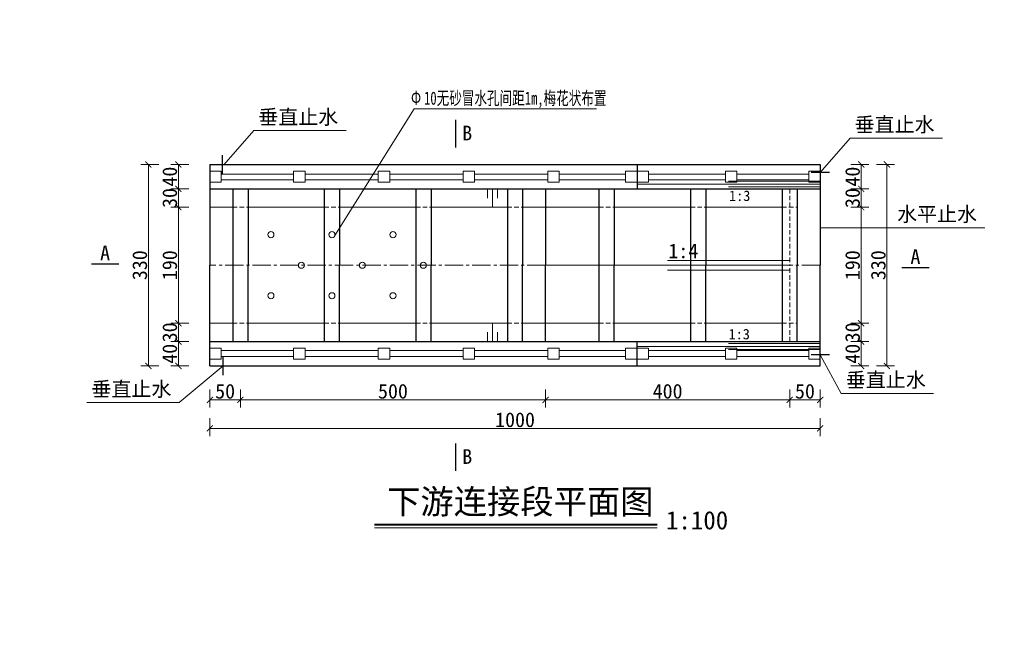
# Model space of a CAD drawing. Extents: x -13074 to 1448651, y 3648755 to 8081248.
# Tile 67 of 173: x 559309 to 559470, y 3858549 to 3858652. Entities that reach past the tile are written whole.
import ezdxf

# ---------------------------------------------------------------- set-up
doc = ezdxf.new("R2010")
doc.units = 0
doc.header["$PDMODE"] = 32
doc.header["$PDSIZE"] = 0.2
doc.linetypes.add('CENTER2', pattern=[1.125, 0.75, -0.125, 0.125, -0.125])
doc.linetypes.add('HIDDEN2', pattern=[0.1875, 0.125, -0.0625])
doc.layers.get('0').update_dxf_attribs({"linetype": 'CONTINUOUS'})
doc.layers.get('Defpoints').update_dxf_attribs({"linetype": 'CONTINUOUS'})
for name, color, linetype, lineweight in [('0.09标注线', 3, 'CONTINUOUS', 9), ('0.13填充', 8, 'CONTINUOUS', 9), ('0.15红线', 1, 'CONTINUOUS', 15), ('0.15虚线', 1, 'HIDDEN2', 15), ('0.30粗线', 7, 'CONTINUOUS', 30), ('文字', 7, 'CONTINUOUS', 15), ('新建路', 7, 'CONTINUOUS', 40), ('细实线', 3, 'CONTINUOUS', 20)]:
    doc.layers.add(name, color=color, linetype=linetype, lineweight=lineweight)
doc.layers.add('PUB_DIM', color=3, linetype='CONTINUOUS')
doc.styles.add('-仿宋_GB2312', font='FangSong_GB2312.ttf')
doc.styles.add('TSSD_Dimension', font='tssdeng.shx', dxfattribs={"width": 0.7, "bigfont": '1hztxt.shx'})
doc.dimstyles.new('TSSD_100_100', dxfattribs={"dimtxt": 300, "dimasz": 100, "dimexe": 100, "dimexo": 250, "dimgap": 100, "dimtad": 1, "dimdec": 0, "dimzin": 0, "dimdsep": 46, "dimtxsty": 'TSSD_Dimension', "dimblk": 'ARCHTICK', "dimcen": 0, "dimdle": 100, "dimclrt": 7, "dimadec": 0, "dimazin": 0, "dimtfac": 1, "dimtdec": 0, "dimtix": 1, "dimtmove": 2, "dimatfit": 3, "dimfxl": 1, "dimtolj": 1, "dimtzin": 0, "dimarcsym": 0})
doc.dimstyles.new('zzzz STANDARD', dxfattribs={"dimtxt": 2.3, "dimasz": 1, "dimexe": 1.25, "dimexo": 1.5, "dimgap": 0.2, "dimtad": 1, "dimdec": 0, "dimlfac": 10, "dimzin": 0, "dimdsep": 46, "dimtxsty": '-仿宋_GB2312', "dimblk": 'ARCHTICK', "dimcen": 0.09, "dimadec": 0, "dimazin": 0, "dimtfac": 1, "dimtdec": 0, "dimtix": 1, "dimtmove": 2, "dimatfit": 3, "dimfxl": 1.7, "dimfxlon": 1, "dimtolj": 1, "dimtzin": 0, "dimlwd": 9, "dimlwe": 9, "dimarcsym": 0})

# ---------------------------------------------------------------- blocks, each defined once
blk = doc.blocks.new('_ARCHTICK')
at = {"color": 0, "linetype": 'ByBlock', "const_width": 0.15}
blk.add_lwpolyline([(-0.5, -0.5), (0.5, 0.5)], dxfattribs=at)
blk = doc.blocks.new('*D1982')
at = {"layer": 'Defpoints', "color": 0, "linetype": 'Continuous', "lineweight": 13}
for p in [(559339.9629000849, 3858628.328035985, -0.0350282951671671), (559334.8038070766, 3858624.328035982), (559339.9629000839, 3858624.328035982, -0.03502829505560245)]:
    blk.add_point(p, dxfattribs=at)
at = {"layer": '新建路', "color": 0, "linetype": 'Continuous', "lineweight": 9}
for p, q in [((559336.5037630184, 3858628.328035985), (559333.5538070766, 3858628.328035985)), ((559334.8038070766, 3858628.328035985), (559334.8038070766, 3858624.328035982)), ((559336.5037630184, 3858624.328035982), (559333.5538070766, 3858624.328035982))]:
    blk.add_line(p, q, dxfattribs=at)
for p, rotation in [((559334.8038070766, 3858628.328035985), 90), ((559334.8038070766, 3858624.328035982), 270)]:
    blk.add_blockref('_ARCHTICK', p, dxfattribs=dict(at, rotation=rotation))
at = {"layer": '新建路', "color": 0, "linetype": 'Continuous', "lineweight": 13, "insert": (559333.403807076, 3858626.328035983), "char_height": 2.4, "attachment_point": 5, "rotation": 90, "style": '-仿宋_GB2312'}
blk.add_mtext('\\A1;40', dxfattribs=at)
blk = doc.blocks.new('*D1983')
at = {"layer": 'Defpoints', "color": 0, "linetype": 'Continuous', "lineweight": 13}
for p in [(559339.9629000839, 3858624.328035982, -0.03502829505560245), (559334.8038070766, 3858621.328035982), (559339.9629000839, 3858621.328035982, -0.03502829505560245)]:
    blk.add_point(p, dxfattribs=at)
at = {"layer": '新建路', "color": 0, "linetype": 'Continuous', "lineweight": 9}
for p, q in [((559334.8038070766, 3858624.328035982), (559334.8038070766, 3858625.328035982)), ((559336.5037630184, 3858624.328035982), (559333.5538070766, 3858624.328035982)), ((559334.8038070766, 3858624.328035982), (559334.8038070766, 3858621.328035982)), ((559336.5037630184, 3858621.328035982), (559333.5538070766, 3858621.328035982)), ((559334.8038070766, 3858621.328035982), (559334.8038070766, 3858620.328035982))]:
    blk.add_line(p, q, dxfattribs=at)
for p, rotation in [((559334.8038070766, 3858624.328035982), 270), ((559334.8038070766, 3858621.328035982), 90)]:
    blk.add_blockref('_ARCHTICK', p, dxfattribs=dict(at, rotation=rotation))
at = {"layer": '新建路', "color": 0, "linetype": 'Continuous', "lineweight": 13, "insert": (559333.403807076, 3858622.828035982), "char_height": 2.4, "attachment_point": 5, "rotation": 90, "style": '-仿宋_GB2312'}
blk.add_mtext('\\A1;30', dxfattribs=at)
blk = doc.blocks.new('*D1984')
at = {"layer": 'Defpoints', "color": 0, "linetype": 'Continuous', "lineweight": 13}
for p in [(559339.9629000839, 3858621.328035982, -0.03502829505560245), (559334.8038070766, 3858602.328035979), (559339.9629000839, 3858602.328035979, -0.03502829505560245)]:
    blk.add_point(p, dxfattribs=at)
at = {"layer": '新建路', "color": 0, "linetype": 'Continuous', "lineweight": 9}
for p, q in [((559336.5037630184, 3858621.328035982), (559333.5538070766, 3858621.328035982)), ((559334.8038070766, 3858621.328035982), (559334.8038070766, 3858602.328035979)), ((559336.5037630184, 3858602.328035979), (559333.5538070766, 3858602.328035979))]:
    blk.add_line(p, q, dxfattribs=at)
for p, rotation in [((559334.8038070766, 3858621.328035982), 90), ((559334.8038070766, 3858602.328035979), 270)]:
    blk.add_blockref('_ARCHTICK', p, dxfattribs=dict(at, rotation=rotation))
at = {"layer": '新建路', "color": 0, "linetype": 'Continuous', "lineweight": 13, "insert": (559333.403807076, 3858611.82803598), "char_height": 2.4, "attachment_point": 5, "rotation": 90, "style": '-仿宋_GB2312'}
blk.add_mtext('\\A1;190', dxfattribs=at)
blk = doc.blocks.new('*D1985')
at = {"layer": 'Defpoints', "color": 0, "linetype": 'Continuous', "lineweight": 13}
for p in [(559339.9629000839, 3858602.328035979, -0.03502829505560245), (559334.8038070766, 3858599.32803598), (559339.9629000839, 3858599.32803598, -0.03502829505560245)]:
    blk.add_point(p, dxfattribs=at)
at = {"layer": '新建路', "color": 0, "linetype": 'Continuous', "lineweight": 9}
for p, q in [((559334.8038070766, 3858602.328035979), (559334.8038070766, 3858603.328035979)), ((559336.5037630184, 3858602.328035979), (559333.5538070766, 3858602.328035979)), ((559334.8038070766, 3858602.328035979), (559334.8038070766, 3858599.32803598)), ((559336.5037630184, 3858599.32803598), (559333.5538070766, 3858599.32803598)), ((559334.8038070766, 3858599.32803598), (559334.8038070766, 3858598.32803598))]:
    blk.add_line(p, q, dxfattribs=at)
for p, rotation in [((559334.8038070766, 3858602.328035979), 270), ((559334.8038070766, 3858599.32803598), 90)]:
    blk.add_blockref('_ARCHTICK', p, dxfattribs=dict(at, rotation=rotation))
at = {"layer": '新建路', "color": 0, "linetype": 'Continuous', "lineweight": 13, "insert": (559333.403807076, 3858600.82803598), "char_height": 2.4, "attachment_point": 5, "rotation": 90, "style": '-仿宋_GB2312'}
blk.add_mtext('\\A1;30', dxfattribs=at)
blk = doc.blocks.new('*D1986')
at = {"layer": 'Defpoints', "color": 0, "linetype": 'Continuous', "lineweight": 13}
for p in [(559339.9629000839, 3858599.32803598, -0.03502829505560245), (559334.8038070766, 3858595.328035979), (559339.9629000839, 3858595.328035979, -0.03502829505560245)]:
    blk.add_point(p, dxfattribs=at)
at = {"layer": '新建路', "color": 0, "linetype": 'Continuous', "lineweight": 9}
for p, q in [((559336.5037630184, 3858599.32803598), (559333.5538070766, 3858599.32803598)), ((559334.8038070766, 3858599.32803598), (559334.8038070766, 3858595.328035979)), ((559336.5037630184, 3858595.328035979), (559333.5538070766, 3858595.328035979))]:
    blk.add_line(p, q, dxfattribs=at)
for p, rotation in [((559334.8038070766, 3858599.32803598), 90), ((559334.8038070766, 3858595.328035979), 270)]:
    blk.add_blockref('_ARCHTICK', p, dxfattribs=dict(at, rotation=rotation))
at = {"layer": '新建路', "color": 0, "linetype": 'Continuous', "lineweight": 13, "insert": (559333.403807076, 3858597.32803598), "char_height": 2.4, "attachment_point": 5, "rotation": 90, "style": '-仿宋_GB2312'}
blk.add_mtext('\\A1;40', dxfattribs=at)
blk = doc.blocks.new('*D1987')
at = {"layer": 'Defpoints', "color": 0, "linetype": 'Continuous', "lineweight": 13}
for p in [(559339.9629000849, 3858628.328035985, -0.0350282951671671), (559329.8897746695, 3858595.328035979), (559339.9629000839, 3858595.328035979, -0.03502829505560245)]:
    blk.add_point(p, dxfattribs=at)
at = {"layer": '新建路', "color": 0, "linetype": 'Continuous', "lineweight": 9}
for p, q in [((559331.5897605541, 3858628.328035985), (559328.6397746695, 3858628.328035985)), ((559329.8897746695, 3858628.328035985), (559329.8897746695, 3858595.328035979)), ((559331.5897605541, 3858595.328035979), (559328.6397746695, 3858595.328035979))]:
    blk.add_line(p, q, dxfattribs=at)
for p, rotation in [((559329.8897746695, 3858628.328035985), 90), ((559329.8897746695, 3858595.328035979), 270)]:
    blk.add_blockref('_ARCHTICK', p, dxfattribs=dict(at, rotation=rotation))
at = {"layer": '新建路', "color": 0, "linetype": 'Continuous', "lineweight": 13, "insert": (559328.4897746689, 3858611.828035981), "char_height": 2.4, "attachment_point": 5, "rotation": 90, "style": '-仿宋_GB2312'}
blk.add_mtext('\\A1;330', dxfattribs=at)
blk = doc.blocks.new('*D1989')
at = {"layer": 'Defpoints', "color": 0, "linetype": 'Continuous', "lineweight": 13}
for p in [(559439.9629000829, 3858602.32803598, -0.03502829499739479), (559446.6747037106, 3858602.32803598), (559439.9629000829, 3858599.32803598, -0.03502829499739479)]:
    blk.add_point(p, dxfattribs=at)
at = {"layer": '新建路', "color": 0, "linetype": 'Continuous', "lineweight": 9}
for p, q in [((559446.6747037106, 3858602.32803598), (559446.6747037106, 3858603.32803598)), ((559444.9747322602, 3858602.32803598), (559447.9247037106, 3858602.32803598)), ((559446.6747037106, 3858599.32803598), (559446.6747037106, 3858602.32803598)), ((559444.9747322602, 3858599.32803598), (559447.9247037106, 3858599.32803598)), ((559446.6747037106, 3858599.32803598), (559446.6747037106, 3858598.32803598))]:
    blk.add_line(p, q, dxfattribs=at)
for p, rotation in [((559446.6747037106, 3858602.32803598), 270), ((559446.6747037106, 3858599.32803598), 90)]:
    blk.add_blockref('_ARCHTICK', p, dxfattribs=dict(at, rotation=rotation))
at = {"layer": '新建路', "color": 0, "linetype": 'Continuous', "lineweight": 13, "insert": (559445.27470371, 3858600.82803598), "char_height": 2.4, "attachment_point": 5, "rotation": 90, "style": '-仿宋_GB2312'}
blk.add_mtext('\\A1;30', dxfattribs=at)
blk = doc.blocks.new('*D1991')
at = {"layer": 'Defpoints', "color": 0, "linetype": 'Continuous', "lineweight": 13}
for p in [(559439.9629000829, 3858624.328035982, -0.03502829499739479), (559446.6747037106, 3858624.328035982), (559439.9629000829, 3858621.328035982, -0.03502829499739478)]:
    blk.add_point(p, dxfattribs=at)
at = {"layer": '新建路', "color": 0, "linetype": 'Continuous', "lineweight": 9}
for p, q in [((559446.6747037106, 3858624.328035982), (559446.6747037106, 3858625.328035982)), ((559444.9747322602, 3858624.328035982), (559447.9247037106, 3858624.328035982)), ((559446.6747037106, 3858621.328035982), (559446.6747037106, 3858624.328035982)), ((559444.9747322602, 3858621.328035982), (559447.9247037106, 3858621.328035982)), ((559446.6747037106, 3858621.328035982), (559446.6747037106, 3858620.328035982))]:
    blk.add_line(p, q, dxfattribs=at)
for p, rotation in [((559446.6747037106, 3858624.328035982), 270), ((559446.6747037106, 3858621.328035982), 90)]:
    blk.add_blockref('_ARCHTICK', p, dxfattribs=dict(at, rotation=rotation))
at = {"layer": '新建路', "color": 0, "linetype": 'Continuous', "lineweight": 13, "insert": (559445.27470371, 3858622.828035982), "char_height": 2.4, "attachment_point": 5, "rotation": 90, "style": '-仿宋_GB2312'}
blk.add_mtext('\\A1;30', dxfattribs=at)
blk = doc.blocks.new('*D1993')
at = {"layer": 'Defpoints', "color": 0, "linetype": 'Continuous', "lineweight": 13}
for p in [(559439.9629000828, 3858628.328035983, -0.03502829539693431), (559439.9629000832, 3858595.328035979, -0.03502829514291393), (559450.8887003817, 3858595.328035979)]:
    blk.add_point(p, dxfattribs=at)
at = {"layer": '新建路', "color": 0, "linetype": 'Continuous', "lineweight": 9}
for p, q in [((559449.1887125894, 3858628.328035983), (559452.1387003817, 3858628.328035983)), ((559450.8887003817, 3858628.328035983), (559450.8887003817, 3858595.328035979)), ((559449.1887125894, 3858595.328035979), (559452.1387003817, 3858595.328035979))]:
    blk.add_line(p, q, dxfattribs=at)
for p, rotation in [((559450.8887003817, 3858628.328035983), 90), ((559450.8887003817, 3858595.328035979), 270)]:
    blk.add_blockref('_ARCHTICK', p, dxfattribs=dict(at, rotation=rotation))
at = {"layer": '新建路', "color": 0, "linetype": 'Continuous', "lineweight": 13, "insert": (559449.4887003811, 3858611.828035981), "char_height": 2.4, "attachment_point": 5, "rotation": 90, "style": '-仿宋_GB2312'}
blk.add_mtext('\\A1;330', dxfattribs=at)
blk = doc.blocks.new('*D1656')
at = {"layer": 'Defpoints', "color": 0, "lineweight": 13}
for p in [(795705.9595204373, 267580.8669676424), (795535.205362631, 266220.4204991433), (795732.5029125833, 266163.840829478), (795133.8403867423, 265864.5095665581), (795133.8403867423, 265864.509566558)]:
    blk.add_point(p, dxfattribs=at)
at = {"layer": 'PUB_DIM', "color": 0, "lineweight": -2}
blk.add_arc((795133.8403867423, 265864.5095665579), 536.4386598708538, 26.5650511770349, 71.56505117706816, dxfattribs=at)
at = {"layer": 'PUB_DIM', "color": 0, "lineweight": -2, "xscale": 100, "yscale": 100, "zscale": 100}
for p, rotation in [((795303.4771857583, 266373.419963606), 161.5650511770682), ((795613.6457104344, 266104.4122284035), 296.5650511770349)]:
    blk.add_blockref('_ARCHTICK', p, dxfattribs=dict(at, rotation=rotation))
blk = doc.blocks.new('123')
at = {"layer": 'PUB_DIM', "color": 7}
dim = blk.add_angular_dim_2l(base=(795535.205362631, 266220.4204991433), line1=((795732.5029125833, 266163.840829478), (795133.8403867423, 265864.5095665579)), line2=((795133.8403867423, 265864.5095665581), (795705.9595204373, 267580.8669676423)), text=' ', dimstyle='TSSD_100_100', dxfattribs=at)
dim.commit()
dim.dimension.update_dxf_attribs({"geometry": '*D1656', "text_midpoint": (426562.1341325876, 722353.3214337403)})

msp = doc.modelspace()

# ---------------------------------------------------------------- linework, layer by layer
at = {"layer": '0.09标注线', "color": 3, "lineweight": 9}
for p, q in [((559360.4453421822, 3858616.69669817, -0.4192022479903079), (559373.4344502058, 3858637.434355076, 0.5706704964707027)), ((559373.4344502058, 3858637.434355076, 0.5706704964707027), (559403.3348609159, 3858637.434355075, -0.5222481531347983)), ((559339.9629000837, 3858621.328035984), (559343.7129000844, 3858621.328035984)), ((559346.2129000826, 3858621.328035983), (559358.7129000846, 3858621.328035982)), ((559361.2129000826, 3858621.328035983), (559373.7129000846, 3858621.328035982)), ((559376.2129000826, 3858621.328035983), (559388.7129000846, 3858621.328035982)), ((559391.2129000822, 3858621.328035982), (559403.7129000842, 3858621.328035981)), ((559406.2129000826, 3858621.328035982), (559418.7129000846, 3858621.328035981)), ((559421.2129000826, 3858621.328035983), (559433.7129000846, 3858621.328035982)), ((559339.9629000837, 3858602.328035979), (559343.712900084, 3858602.32803598)), ((559346.2129000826, 3858602.32803598), (559358.7129000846, 3858602.32803598)), ((559361.2129000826, 3858602.32803598), (559373.7129000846, 3858602.32803598)), ((559376.2129000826, 3858602.32803598), (559388.7129000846, 3858602.32803598)), ((559391.2129000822, 3858602.328035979), (559403.7129000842, 3858602.328035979)), ((559406.2129000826, 3858602.328035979), (559418.7129000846, 3858602.328035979)), ((559421.2129000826, 3858602.32803598), (559433.7129000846, 3858602.32803598))]:
    msp.add_line(p, q, dxfattribs=at)
at = {"layer": '0.09标注线', "linetype": 'Continuous', "lineweight": 13}
for p, q in [((559342.2581151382, 3858628.250088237), (559347.1448581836, 3858633.872449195, 0.03502829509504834)), ((559439.9629000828, 3858627.008706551), (559444.8496431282, 3858632.631067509, 0.03502829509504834)), ((559439.9629000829, 3858625.113249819), (559409.9629000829, 3858625.113249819)), ((559439.9629000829, 3858625.611636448), (559424.9629000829, 3858625.611636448)), ((559439.9629000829, 3858624.633292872), (559424.9629000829, 3858624.633292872)), ((559434.9629000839, 3858612.582660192), (559414.962900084, 3858612.582660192, 0.1686423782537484)), ((559434.9629000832, 3858611.828035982), (559394.9629000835, 3858611.828035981, 0.3372847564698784)), ((559434.9629000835, 3858610.991623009), (559414.9629000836, 3858610.991623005, 0.1686423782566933)), ((559439.9629000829, 3858598.542822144), (559409.9629000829, 3858598.542822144)), ((559439.9629000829, 3858599.022779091), (559424.9629000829, 3858599.022779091)), ((559439.9629000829, 3858598.044435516), (559424.9629000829, 3858598.044435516)), ((559439.9629000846, 3858597.147365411), (559443.4192038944, 3858590.828351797, 0.03502829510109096)), ((559342.1542083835, 3858595.328035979), (559334.9374652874, 3858589.333178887, 0.03502829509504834))]:
    msp.add_line(p, q, dxfattribs=at)
at = {"layer": '0.09标注线', "color": 3, "lineweight": 13}
for p, q in [((559362.271770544, 3858633.872449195, 0.03502829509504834), (559347.1448581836, 3858633.872449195, 0.03502829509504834)), ((559459.9765554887, 3858632.631067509, 0.03502829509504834), (559444.8496431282, 3858632.631067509, 0.03502829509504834)), ((559466.9354490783, 3858617.95174759, 0.03502829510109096), (559439.962900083, 3858617.95174759, 0.03502829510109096)), ((559458.5461162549, 3858590.828351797, 0.03502829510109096), (559443.4192038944, 3858590.828351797, 0.03502829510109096)), ((559334.9374652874, 3858589.333178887, 0.03502829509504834), (559319.810552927, 3858589.333178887, 0.03502829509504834))]:
    msp.add_line(p, q, dxfattribs=at)
at = {"layer": '0.09标注线', "linetype": 'Continuous', "lineweight": 13}
for centre in [(559349.9629000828, 3858616.828035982, -0.4254940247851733), (559359.9629000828, 3858616.828035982, -0.4192022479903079), (559369.9629000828, 3858616.828035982, -0.4129104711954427), (559354.9629000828, 3858611.828035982, -0.4223481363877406), (559364.9629000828, 3858611.828035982, -0.4160563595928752), (559374.9629000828, 3858611.828035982, -0.40976458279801), (559349.9629000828, 3858606.828035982, -0.4254940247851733), (559359.9629000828, 3858606.828035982, -0.4192022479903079), (559369.9629000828, 3858606.828035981, -0.5188135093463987)]:
    msp.add_circle(centre, 0.5, dxfattribs=at)
at = {"layer": '0.13填充', "lineweight": 40, "ltscale": 0.005}
msp.add_line((559366.9197721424, 3858569.35040712, 0.03502829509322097), (559413.2233907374, 3858569.35040712, 0.03502829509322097), dxfattribs=at)
at = {"layer": '0.13填充', "ltscale": 0.005}
msp.add_line((559366.9197721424, 3858568.803196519, 0.03502829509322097), (559413.2233907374, 3858568.803196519, 0.03502829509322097), dxfattribs=at)
at = {"layer": '0.15红线', "color": 7}
for p, q in [((559341.8379000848, 3858626.750375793, -0.03751364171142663), (559353.6815357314, 3858626.750375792, -0.03751364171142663)), ((559355.5565357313, 3858626.750375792, -0.03751364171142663), (559367.5628087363, 3858626.750375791, -0.03751364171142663)), ((559369.4378087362, 3858626.750375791, -0.03751364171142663), (559381.4440817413, 3858626.75037579, -0.03751364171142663)), ((559383.3190817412, 3858626.75037579, -0.03751364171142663), (559395.3253547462, 3858626.750375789, -0.03751364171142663)), ((559397.2003547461, 3858626.750375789, -0.03751364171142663), (559408.087900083, 3858626.750375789, -0.03751364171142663)), ((559411.8379000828, 3858626.750375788, -0.03751364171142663), (559424.4378947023, 3858626.750375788, -0.03751364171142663)), ((559426.3128947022, 3858626.750375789, -0.03751364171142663), (559438.0879000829, 3858626.750375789, -0.03751364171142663)), ((559353.6815357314, 3858625.781541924, -0.03751364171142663), (559341.8379000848, 3858625.781541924, -0.03751364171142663)), ((559367.5628087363, 3858625.781541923, -0.03751364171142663), (559355.5565357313, 3858625.781541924, -0.03751364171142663)), ((559381.4440817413, 3858625.781541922, -0.03751364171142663), (559369.4378087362, 3858625.781541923, -0.03751364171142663)), ((559395.3253547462, 3858625.781541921, -0.03751364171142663), (559383.3190817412, 3858625.781541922, -0.03751364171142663)), ((559408.087900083, 3858625.78154192, -0.03751364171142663), (559397.2003547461, 3858625.781541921, -0.03751364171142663)), ((559424.4378947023, 3858625.781541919, -0.03751364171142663), (559411.8379000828, 3858625.78154192, -0.03751364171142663)), ((559438.0879000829, 3858625.78154192, -0.03751364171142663), (559426.3128947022, 3858625.78154192, -0.03751364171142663)), ((559353.6815357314, 3858597.874530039, -0.03751364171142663), (559341.8379000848, 3858597.874530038, -0.03751364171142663)), ((559367.5628087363, 3858597.87453004, -0.03751364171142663), (559355.5565357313, 3858597.874530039, -0.03751364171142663)), ((559381.4440817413, 3858597.874530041, -0.03751364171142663), (559369.4378087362, 3858597.87453004, -0.03751364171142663)), ((559395.3253547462, 3858597.874530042, -0.03751364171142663), (559383.3190817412, 3858597.874530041, -0.03751364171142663)), ((559408.0879000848, 3858597.874530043, -0.03751364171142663), (559397.2003547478, 3858597.874530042, -0.03751364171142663)), ((559424.437894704, 3858597.874530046, -0.03751364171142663), (559411.8379000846, 3858597.874530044, -0.03751364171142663)), ((559438.0879000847, 3858597.874530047, -0.03751364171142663), (559426.3128947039, 3858597.874530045, -0.03751364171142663)), ((559341.8379000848, 3858596.90569617, -0.03751364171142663), (559353.6815357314, 3858596.905696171, -0.03751364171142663)), ((559355.5565357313, 3858596.905696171, -0.03751364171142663), (559367.5628087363, 3858596.905696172, -0.03751364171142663)), ((559369.4378087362, 3858596.905696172, -0.03751364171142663), (559381.4440817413, 3858596.905696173, -0.03751364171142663)), ((559383.3190817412, 3858596.905696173, -0.03751364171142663), (559395.3253547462, 3858596.905696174, -0.03751364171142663)), ((559397.2003547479, 3858596.905696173, -0.03751364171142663), (559408.0879000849, 3858596.905696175, -0.03751364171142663)), ((559411.8379000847, 3858596.905696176, -0.03751364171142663), (559424.4378947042, 3858596.905696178, -0.03751364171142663)), ((559426.312894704, 3858596.905696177, -0.03751364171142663), (559438.0879000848, 3858596.905696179, -0.03751364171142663))]:
    msp.add_line(p, q, dxfattribs=at)
for points in [[(559341.8379000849, 3858627.21131424), (559341.8379000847, 3858625.436560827), (559339.9629000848, 3858625.436560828), (559339.962900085, 3858627.211314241)], [(559353.6815357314, 3858627.211314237), (559353.6815357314, 3858625.436560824), (559355.5565357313, 3858625.436560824), (559355.5565357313, 3858627.211314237)], [(559367.5628087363, 3858627.211314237), (559367.5628087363, 3858625.436560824), (559369.4378087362, 3858625.436560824), (559369.4378087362, 3858627.211314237)], [(559381.4440817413, 3858627.211314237), (559381.4440817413, 3858625.436560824), (559383.3190817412, 3858625.436560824), (559383.3190817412, 3858627.211314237)], [(559395.3253547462, 3858627.211314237), (559395.3253547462, 3858625.436560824), (559397.2003547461, 3858625.436560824), (559397.2003547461, 3858627.211314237)], [(559439.9629000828, 3858627.211314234), (559439.9629000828, 3858625.436560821), (559438.0879000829, 3858625.436560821), (559438.0879000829, 3858627.211314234)], [(559341.8379000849, 3858596.444757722), (559341.8379000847, 3858598.219511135), (559339.9629000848, 3858598.219511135), (559339.962900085, 3858596.444757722)], [(559353.6815357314, 3858596.444757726), (559353.6815357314, 3858598.219511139), (559355.5565357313, 3858598.219511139), (559355.5565357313, 3858596.444757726)], [(559367.5628087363, 3858596.444757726), (559367.5628087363, 3858598.219511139), (559369.4378087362, 3858598.219511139), (559369.4378087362, 3858596.444757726)], [(559381.4440817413, 3858596.444757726), (559381.4440817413, 3858598.219511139), (559383.3190817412, 3858598.219511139), (559383.3190817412, 3858596.444757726)], [(559395.3253547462, 3858596.444757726), (559395.3253547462, 3858598.219511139), (559397.2003547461, 3858598.219511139), (559397.2003547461, 3858596.444757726)], [(559439.9629000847, 3858596.444757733), (559439.9629000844, 3858598.219511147), (559438.0879000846, 3858598.219511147), (559438.0879000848, 3858596.444757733)]]:
    msp.add_lwpolyline(points, close=True, dxfattribs=at)
at = {"layer": '0.15红线', "color": 7, "elevation": 0.2243356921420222}
for points in [[(559408.087900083, 3858627.211314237), (559408.087900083, 3858625.436560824), (559409.9629000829, 3858625.436560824), (559409.9629000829, 3858627.211314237)], [(559411.8379000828, 3858627.211314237), (559411.8379000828, 3858625.436560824), (559409.9629000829, 3858625.436560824), (559409.9629000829, 3858627.211314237)], [(559426.3128947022, 3858627.211314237), (559426.3128947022, 3858625.436560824), (559424.4378947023, 3858625.436560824), (559424.4378947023, 3858627.211314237)], [(559408.0879000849, 3858596.444757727), (559408.0879000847, 3858598.21951114), (559409.9629000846, 3858598.21951114), (559409.9629000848, 3858596.444757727)], [(559411.8379000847, 3858596.444757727), (559411.8379000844, 3858598.219511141), (559409.9629000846, 3858598.21951114), (559409.9629000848, 3858596.444757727)], [(559426.312894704, 3858596.444757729), (559426.3128947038, 3858598.219511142), (559424.4378947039, 3858598.219511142), (559424.4378947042, 3858596.444757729)]]:
    msp.add_lwpolyline(points, close=True, dxfattribs=at)
at = {"layer": '0.15虚线', "ltscale": 6}
for p, q in [((559434.9629000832, 3858624.328035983), (559434.9629000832, 3858611.828035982)), ((559343.7129000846, 3858621.328035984), (559346.2129000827, 3858621.328035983)), ((559358.7129000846, 3858621.328035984), (559361.2129000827, 3858621.328035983)), ((559373.7129000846, 3858621.328035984), (559376.2129000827, 3858621.328035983)), ((559388.7129000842, 3858621.32803531), (559391.2129000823, 3858621.328035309)), ((559403.7129000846, 3858621.328035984), (559406.2129000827, 3858621.328035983)), ((559418.7129000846, 3858621.328035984), (559421.2129000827, 3858621.328035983)), ((559433.7129000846, 3858621.328035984), (559436.2129000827, 3858621.328035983)), ((559434.9629000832, 3858599.328035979), (559434.9629000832, 3858611.82803598)), ((559343.7129000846, 3858602.32803598), (559346.2129000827, 3858602.32803598)), ((559358.7129000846, 3858602.32803598), (559361.2129000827, 3858602.32803598)), ((559373.7129000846, 3858602.32803598), (559376.2129000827, 3858602.32803598)), ((559388.7129000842, 3858602.328035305), (559391.2129000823, 3858602.328035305)), ((559403.7129000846, 3858602.32803598), (559406.2129000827, 3858602.32803598)), ((559418.7129000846, 3858602.32803598), (559421.2129000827, 3858602.32803598)), ((559433.7129000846, 3858602.32803598), (559436.2129000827, 3858602.32803598))]:
    msp.add_line(p, q, dxfattribs=at)
at = {"layer": '0.30粗线'}
for p, q in [((559380.2191574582, 3858635.617429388, 0.03502829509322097), (559380.2191574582, 3858631.121169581, 0.03502829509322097)), ((559341.9820157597, 3858629.82803599), (559341.9820157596, 3858626.82803599)), ((559339.9629000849, 3858628.328035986), (559439.9629000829, 3858628.328035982)), ((559339.9629000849, 3858628.328035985), (559339.9629000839, 3858611.828035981)), ((559409.9629000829, 3858628.328035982, 0.2243356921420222), (559409.9629000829, 3858624.328035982, 0.2243356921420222)), ((559439.9629000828, 3858628.328035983), (559439.962900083, 3858611.828035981)), ((559441.4629000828, 3858627.008706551), (559438.4629000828, 3858627.008706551)), ((559339.9629000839, 3858624.328035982), (559439.9629000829, 3858624.328035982)), ((559343.7129000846, 3858624.328035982), (559343.7129000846, 3858599.32803598)), ((559346.2129000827, 3858624.328035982), (559346.2129000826, 3858611.828035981)), ((559358.7129000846, 3858624.328035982), (559358.7129000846, 3858599.32803598)), ((559361.2129000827, 3858624.328035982), (559361.2129000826, 3858611.828035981)), ((559373.7129000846, 3858624.328035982), (559373.7129000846, 3858599.32803598)), ((559376.2129000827, 3858624.328035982), (559376.2129000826, 3858611.828035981)), ((559388.7129000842, 3858624.328035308), (559388.7129000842, 3858599.328035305)), ((559391.2129000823, 3858624.328035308), (559391.2129000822, 3858611.828035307)), ((559394.9629000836, 3858624.328035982), (559394.9629000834, 3858611.828035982)), ((559403.7129000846, 3858624.328035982), (559403.7129000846, 3858599.32803598)), ((559406.2129000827, 3858624.328035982), (559406.2129000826, 3858611.828035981)), ((559418.7129000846, 3858624.328035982), (559418.7129000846, 3858599.32803598)), ((559421.2129000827, 3858624.328035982), (559421.2129000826, 3858611.828035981)), ((559433.7129000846, 3858624.328035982), (559433.7129000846, 3858599.32803598)), ((559436.2129000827, 3858624.328035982), (559436.2129000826, 3858611.828035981)), ((559320.5695544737, 3858612.071812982, 0.03502829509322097), (559325.0658142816, 3858612.071812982, 0.03502829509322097)), ((559339.9629000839, 3858595.328035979), (559339.9629000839, 3858611.82803598)), ((559346.2129000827, 3858599.328035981), (559346.2129000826, 3858611.828035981)), ((559361.2129000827, 3858599.328035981), (559361.2129000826, 3858611.828035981)), ((559376.2129000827, 3858599.328035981), (559376.2129000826, 3858611.828035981)), ((559391.2129000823, 3858599.328035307), (559391.2129000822, 3858611.828035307)), ((559394.9629000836, 3858599.32803598), (559394.9629000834, 3858611.82803598)), ((559406.2129000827, 3858599.328035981), (559406.2129000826, 3858611.828035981)), ((559421.2129000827, 3858599.328035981), (559421.2129000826, 3858611.828035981)), ((559436.2129000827, 3858599.328035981), (559436.2129000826, 3858611.828035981)), ((559439.9629000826, 3858595.32803598), (559439.962900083, 3858611.82803598)), ((559453.3388459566, 3858611.469930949, 0.03502829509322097), (559457.8351057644, 3858611.469930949, 0.03502829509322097)), ((559339.9629000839, 3858599.32803598), (559439.9629000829, 3858599.32803598)), ((559409.9629000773, 3858595.32803598, 0.2243356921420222), (559409.9629000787, 3858599.328035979, 0.2243356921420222)), ((559342.1542083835, 3858593.828035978), (559342.1542083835, 3858596.828035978)), ((559441.4629000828, 3858597.147365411), (559438.4629000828, 3858597.147365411)), ((559339.9629000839, 3858595.328035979), (559439.9629000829, 3858595.32803598)), ((559380.2191574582, 3858582.651810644, 0.03502829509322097), (559380.2191574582, 3858578.155550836, 0.03502829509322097))]:
    msp.add_line(p, q, dxfattribs=at)
at = {"layer": '细实线', "color": 3, "lineweight": 15}
for p, q in [((559385.4744011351, 3858624.328035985), (559385.4744011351, 3858622.795636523)), ((559386.2710456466, 3858624.328035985), (559386.2710456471, 3858621.328035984)), ((559387.0676901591, 3858624.328035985), (559387.0676901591, 3858622.795636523)), ((559385.4744011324, 3858599.32803598), (559385.4744011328, 3858600.860435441)), ((559386.271045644, 3858599.328035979), (559386.271045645, 3858602.32803598)), ((559387.0676901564, 3858599.328035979), (559387.0676901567, 3858600.860435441))]:
    msp.add_line(p, q, dxfattribs=at)
at = {"layer": '细实线', "color": 1, "linetype": 'CENTER2', "lineweight": 13, "ltscale": 4}
msp.add_line((559439.962900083, 3858611.828035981, 0.1499454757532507), (559339.9629000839, 3858611.828035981, 0.0870277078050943), dxfattribs=at)

# ---------------------------------------------------------------- block references
at = {"linetype": 'Continuous', "lineweight": 13, "xscale": 0.01000000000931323, "yscale": 0.009999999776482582, "zscale": 0.01}
msp.add_blockref('123', (552983.1238135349, 3855442.078453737), dxfattribs=at)

# ---------------------------------------------------------------- texts
at = {"layer": '0.09标注线', "color": 3, "lineweight": 9, "style": '-仿宋_GB2312', "width": 0.7}
for s, p in [('Φ', (559372.9175031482, 3858638.15112453, 0.5706704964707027)), ('10无砂冒水孔间距1m,梅花状布置 ', (559375.060899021, 3858638.099322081, 0.5706704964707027))]:
    msp.add_text(s, height=2.16, dxfattribs=at).set_placement(p)
at = {"layer": '0.09标注线', "attachment_point": 1, "style": '-仿宋_GB2312'}
for s, insert, char_height, width in [('垂直止水', (559347.8954804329, 3858637.293767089, 0.0350282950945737), 2.3999976, 19.48532699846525), ('垂直止水', (559445.6002653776, 3858636.052385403, 0.0350282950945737), 2.3999976, 19.48532699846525), ('B', (559381.3141068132, 3858634.669063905, 0.03502829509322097), 2.4, 12.60969114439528), ('1:3', (559425.0320422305, 3858624.051073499, -0.01875682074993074), 1.71, 13.88330936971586), ('水平止水', (559452.5591589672, 3858621.373065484, 0.03502829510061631), 2.3999976, 19.48532699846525), ('1:4', (559415.0844720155, 3858615.369946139, 0.1686423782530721), 2.4, 27.76661873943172), ('A', (559321.979607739, 3858615.03837826, 0.03502829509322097), 2.4, 12.60969114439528), ('A', (559454.7488992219, 3858614.436496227, 0.03502829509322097), 2.4, 12.60969114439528), ('1:3', (559424.9547211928, 3858601.397734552, -0.01875682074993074), 1.71, 13.88330936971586), ('垂直止水', (559444.1698261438, 3858594.249669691, 0.03502829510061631), 2.3999976, 19.48532699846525), ('垂直止水', (559320.5611751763, 3858592.754496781, 0.0350282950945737), 2.3999976, 19.48532699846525), ('B', (559381.3141068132, 3858581.703445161, 0.03502829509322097), 2.4, 12.60969114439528)]:
    msp.add_mtext(s, dxfattribs=dict(at, insert=insert, char_height=char_height, width=width))
at = {"layer": '文字', "color": 7, "attachment_point": 1, "style": '-仿宋_GB2312'}
for s, insert, char_height, width in [('下游连接段平面图', (559369.0051683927, 3858575.116603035, 0.03502829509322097), 4, 55.44961264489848), ('1:100', (559414.6900594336, 3858571.572881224, 0.03502829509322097), 3, 10.28954739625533)]:
    msp.add_mtext(s, dxfattribs=dict(at, insert=insert, char_height=char_height, width=width))

# ---------------------------------------------------------------- dimensions: what is measured, and where the dimension line sits
at = {"layer": '新建路', "color": 3, "linetype": 'Continuous', "lineweight": 13}
for base, p1, p2, picture, middle in [((559329.8897746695, 3858595.328035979, 0.03502829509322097), (559339.9629000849, 3858628.328035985), (559339.9629000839, 3858595.328035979), '*D1987', (559328.4897746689, 3858611.828035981, 0.03502829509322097)), ((559334.8038070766, 3858624.328035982, 0.03502829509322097), (559339.9629000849, 3858628.328035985), (559339.9629000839, 3858624.328035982), '*D1982', (559333.403807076, 3858626.328035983, 0.03502829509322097)), ((559450.8887003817, 3858595.328035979, 0.03502829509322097), (559439.9629000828, 3858628.328035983), (559439.9629000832, 3858595.328035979), '*D1993', (559449.4887003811, 3858611.828035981, 0.03502829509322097)), ((559334.8038070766, 3858621.328035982, 0.03502829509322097), (559339.9629000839, 3858624.328035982), (559339.9629000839, 3858621.328035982), '*D1983', (559333.403807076, 3858622.828035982, 0.03502829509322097)), ((559446.6747037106, 3858624.328035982, 0.03502829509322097), (559439.9629000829, 3858621.328035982), (559439.9629000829, 3858624.328035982), '*D1991', (559445.27470371, 3858622.828035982, 0.03502829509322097)), ((559334.8038070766, 3858602.328035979, 0.03502829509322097), (559339.9629000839, 3858621.328035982), (559339.9629000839, 3858602.328035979), '*D1984', (559333.403807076, 3858611.82803598, 0.03502829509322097)), ((559334.8038070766, 3858599.32803598, 0.03502829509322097), (559339.9629000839, 3858602.328035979), (559339.9629000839, 3858599.32803598), '*D1985', (559333.403807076, 3858600.82803598, 0.03502829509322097)), ((559446.6747037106, 3858602.32803598, 0.03502829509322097), (559439.9629000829, 3858599.32803598), (559439.9629000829, 3858602.32803598), '*D1989', (559445.27470371, 3858600.82803598, 0.03502829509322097)), ((559334.8038070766, 3858595.328035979, 0.03502829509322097), (559339.9629000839, 3858599.32803598), (559339.9629000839, 3858595.328035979), '*D1986', (559333.403807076, 3858597.32803598, 0.03502829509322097))]:
    dim = msp.add_linear_dim(base=base, p1=p1, p2=p2, angle=90, dimstyle='zzzz STANDARD', override={"dimtxt": 2.4, "dimexo": 2}, dxfattribs=at)
    dim.commit()
    dim.dimension.update_dxf_attribs({"geometry": picture, "text_midpoint": middle})
for base, p1, p2 in [((559446.6747037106, 3858628.328035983, 0.03502829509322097), (559439.9629000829, 3858624.328035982), (559439.9629000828, 3858628.328035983)), ((559446.6747037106, 3858621.328035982, 0.03502829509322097), (559439.9629000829, 3858602.32803598), (559439.9629000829, 3858621.328035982)), ((559446.6747037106, 3858599.32803598, 0.03502829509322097), (559439.9629000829, 3858595.32803598), (559439.9629000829, 3858599.32803598))]:
    msp.add_linear_dim(base=base, p1=p1, p2=p2, angle=90, dimstyle='zzzz STANDARD', override={"dimtxt": 2.4, "dimexo": 2}, dxfattribs=at).render()
for base, p1, p2 in [((559344.962900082, 3858589.773398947, 0.03502829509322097), (559339.9629000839, 3858621.328035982), (559344.962900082, 3858621.328035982)), ((559394.9629000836, 3858589.773398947, 0.03502829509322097), (559344.962900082, 3858621.328035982), (559394.9629000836, 3858621.328035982)), ((559434.9629000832, 3858589.773398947, 0.03502829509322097), (559394.9629000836, 3858621.328035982), (559434.9629000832, 3858621.328035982)), ((559439.9629000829, 3858589.773398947, 0.03502829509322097), (559434.9629000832, 3858621.328035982), (559439.9629000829, 3858621.328035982)), ((559439.9629000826, 3858585.108813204, 0.03502829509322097), (559339.9629000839, 3858595.328035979), (559439.9629000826, 3858595.328035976))]:
    msp.add_linear_dim(base=base, p1=p1, p2=p2, dimstyle='zzzz STANDARD', override={"dimtxt": 2.4, "dimexo": 2}, dxfattribs=at).render()

doc.saveas('drawing.dxf')
